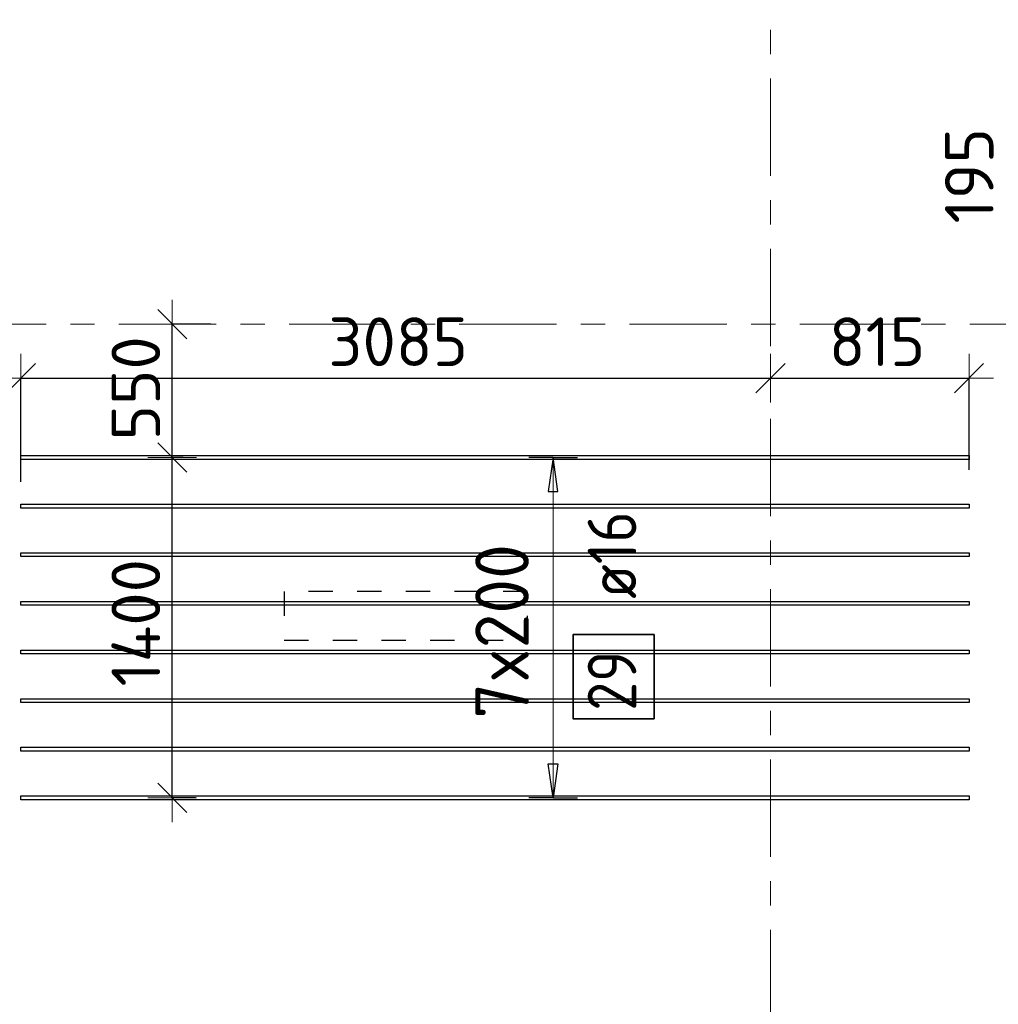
# Model space of a CAD drawing. Header units: metres. Extents: x -38 to 97, y -15 to 21.
# Tile 14 of 89: x 6 to 10, y 10 to 14. Entities that reach past the tile are written whole.
import ezdxf

# ---------------------------------------------------------------- set-up
doc = ezdxf.new("R2010")
doc.units = ezdxf.units.M
doc.header["$PDMODE"] = 65
for name, pattern in [('______11', [0.5, 0.4, -0.05, 0, -0.05]), ('______2', [0.0405, 0.03, -0.0105]), ('______5', [1.1, 0.8, -0.1, 0.1, -0.1])]:
    doc.linetypes.add(name, pattern=pattern)
doc.layers.add('XR$2$Осевая линия (1)', color=7, linetype='______5', lineweight=13)
doc.layers.add('XR$4$Размерная линия (1)', color=7, linetype='Continuous', lineweight=13)
doc.layers.add('XR$4$Арм.стержн.Доп. Арм верхн.зоны Х', color=7, linetype='Continuous', lineweight=35, true_color=0x8c8cff)
doc.layers.add('XR$5$Стена_ бетон несущ.', color=7, linetype='Continuous', lineweight=70, true_color=0xb4b496)
doc.styles.add('ISOCPEUR', font='txt')
doc.dimstyles.new('DIMSTYLE_3', dxfattribs={"dimtxt": 0.2, "dimasz": 0.2, "dimexe": 0, "dimexo": 0, "dimgap": 0.1, "dimtad": 2, "dimdec": 0, "dimlfac": 1000, "dimrnd": 5, "dimzin": 12, "dimdsep": 46, "dimtxsty": 'ISOCPEUR', "dimblk1": 'ALL_ML_STRICH', "dimblk2": 'ALL_ML_STRICH', "dimsah": 1, "dimcen": 0, "dimclrd": 7, "dimclre": 256, "dimclrt": 7, "dimadec": 0, "dimazin": 0, "dimtfac": 1, "dimtdec": 0, "dimtix": 1, "dimtmove": 2, "dimatfit": 3, "dimfxl": 0, "dimtzin": 0, "dimlwd": 0, "dimlwe": -3, "dimarcsym": 0})
doc.dimstyles.new('DIMSTYLE_33', dxfattribs={"dimtxt": 0.2, "dimasz": 0.2, "dimexe": 0, "dimexo": 0, "dimgap": 0.1, "dimtad": 2, "dimdec": 0, "dimlfac": 1000, "dimrnd": 5, "dimzin": 12, "dimdsep": 46, "dimtxsty": 'ISOCPEUR', "dimblk1": 'ALL_ML_STRICH', "dimblk2": 'ALL_ML_STRICH', "dimsah": 1, "dimcen": 0, "dimclrd": 7, "dimclre": 256, "dimclrt": 7, "dimadec": 0, "dimazin": 0, "dimtfac": 1, "dimtdec": 0, "dimtix": 1, "dimtmove": 2, "dimatfit": 3, "dimfxl": 0, "dimtvp": 1.2, "dimtzin": 0, "dimlwd": 0, "dimlwe": -3, "dimarcsym": 0})

# ---------------------------------------------------------------- blocks, each defined once
blk = doc.blocks.new('ALL_ML_STRICH')
at = {"color": 0, "linetype": 'ByBlock', "lineweight": -2}
for p, q in [((0, -0.5), (0, 0.5)), ((-0.3, -0.3), (0.3, 0.3)), ((-1, 0), (0.5, 0))]:
    blk.add_line(p, q, dxfattribs=at)
blk = doc.blocks.new('*D268')
at = {"layer": 'DEFPOINTS', "color": 7, "linetype": 'Continuous', "lineweight": 13, "transparency": 33554687}
for p in [(6.0667, 12.5776), (9.15, 12.5614), (6.0667, 12.1316)]:
    blk.add_point(p, dxfattribs=at)
at = {"layer": 'XR$4$Размерная линия (1)', "color": 9, "linetype": 'Continuous', "lineweight": -2, "true_color": 0xc7c7c7, "transparency": 33554687}
for p, q in [((6.0667, 12.1516), (6.0667, 12.5776)), ((9.15, 12.5776), (9.15, 12.5776))]:
    blk.add_line(p, q, dxfattribs=at)
at = {"layer": 'XR$4$Размерная линия (1)', "color": 7, "linetype": 'Continuous', "lineweight": -2, "transparency": 33554687}
blk.add_line((6.0667, 12.5776), (9.15, 12.5776), dxfattribs=at)
at = {"layer": 'XR$4$Размерная линия (1)', "color": 7, "linetype": 'Continuous', "lineweight": 13, "transparency": 33554687, "xscale": 0.2, "yscale": 0.2, "zscale": 0.2, "rotation": 180}
blk.add_blockref('ALL_ML_STRICH', (6.0667, 12.5776), dxfattribs=at)
at = {"layer": 'XR$4$Размерная линия (1)', "color": 7, "linetype": 'Continuous', "lineweight": 13, "transparency": 33554687, "xscale": 0.2, "yscale": 0.2, "zscale": 0.2}
blk.add_blockref('ALL_ML_STRICH', (9.15, 12.5776), dxfattribs=at)
at = {"layer": 'XR$4$Размерная линия (1)', "color": 7, "linetype": 'Continuous', "lineweight": 13, "transparency": 33554687, "insert": (7.6183, 12.7276), "char_height": 0.2, "width": 0.8, "attachment_point": 5, "style": 'ISOCPEUR'}
blk.add_mtext('\\A1;{3085}', dxfattribs=at)
blk = doc.blocks.new('*D269')
at = {"layer": 'DEFPOINTS', "color": 7, "linetype": 'Continuous', "lineweight": 13, "transparency": 33554687}
for p in [(9.15, 12.5776), (9.15, 12.5614), (9.9667, 12.1803)]:
    blk.add_point(p, dxfattribs=at)
at = {"layer": 'XR$4$Размерная линия (1)', "color": 9, "linetype": 'Continuous', "lineweight": -2, "true_color": 0xc7c7c7, "transparency": 33554687}
for p, q in [((9.15, 12.5776), (9.15, 12.5776)), ((9.9667, 12.2003), (9.9667, 12.5776))]:
    blk.add_line(p, q, dxfattribs=at)
at = {"layer": 'XR$4$Размерная линия (1)', "color": 7, "linetype": 'Continuous', "lineweight": -2, "transparency": 33554687}
blk.add_line((9.15, 12.5776), (9.9667, 12.5776), dxfattribs=at)
at = {"layer": 'XR$4$Размерная линия (1)', "color": 7, "linetype": 'Continuous', "lineweight": 13, "transparency": 33554687, "xscale": 0.2, "yscale": 0.2, "zscale": 0.2, "rotation": 180}
blk.add_blockref('ALL_ML_STRICH', (9.15, 12.5776), dxfattribs=at)
at = {"layer": 'XR$4$Размерная линия (1)', "color": 7, "linetype": 'Continuous', "lineweight": 13, "transparency": 33554687, "xscale": 0.2, "yscale": 0.2, "zscale": 0.2}
blk.add_blockref('ALL_ML_STRICH', (9.9667, 12.5776), dxfattribs=at)
at = {"layer": 'XR$4$Размерная линия (1)', "color": 7, "linetype": 'Continuous', "lineweight": 13, "transparency": 33554687, "insert": (9.5883, 12.7276), "char_height": 0.2, "width": 0.6, "attachment_point": 5, "style": 'ISOCPEUR'}
blk.add_mtext('\\A1;{815}', dxfattribs=at)
blk = doc.blocks.new('*D270')
at = {"layer": 'DEFPOINTS', "color": 7, "linetype": 'Continuous', "lineweight": 13, "transparency": 33554687}
for p in [(6.7543, 12.2519), (6.6893, 10.8519), (6.8049, 10.8519)]:
    blk.add_point(p, dxfattribs=at)
at = {"layer": 'XR$4$Размерная линия (1)', "color": 9, "linetype": 'Continuous', "lineweight": -2, "true_color": 0xc7c7c7, "transparency": 33554687}
for p, q in [((6.7343, 12.2519), (6.6893, 12.2519)), ((6.7849, 10.8519), (6.6893, 10.8519))]:
    blk.add_line(p, q, dxfattribs=at)
at = {"layer": 'XR$4$Размерная линия (1)', "color": 7, "linetype": 'Continuous', "lineweight": -2, "transparency": 33554687}
blk.add_line((6.6893, 10.8519), (6.6893, 12.2519), dxfattribs=at)
at = {"layer": 'XR$4$Размерная линия (1)', "color": 7, "linetype": 'Continuous', "lineweight": 13, "transparency": 33554687, "xscale": 0.2, "yscale": 0.2, "zscale": 0.2}
for p, rotation in [((6.6893, 12.2519), 90), ((6.6893, 10.8519), 270)]:
    blk.add_blockref('ALL_ML_STRICH', p, dxfattribs=dict(at, rotation=rotation))
at = {"layer": 'XR$4$Размерная линия (1)', "color": 7, "linetype": 'Continuous', "lineweight": 13, "transparency": 33554687, "insert": (6.5393, 11.5719), "char_height": 0.2, "width": 0.8, "attachment_point": 5, "rotation": 90, "style": 'ISOCPEUR'}
blk.add_mtext('\\A1;{1400}', dxfattribs=at)
blk = doc.blocks.new('*D271')
at = {"layer": 'DEFPOINTS', "color": 7, "linetype": 'Continuous', "lineweight": 13, "transparency": 33554687}
for p in [(6.8683, 12.8), (6.6893, 12.2519), (6.7543, 12.2519)]:
    blk.add_point(p, dxfattribs=at)
at = {"layer": 'XR$4$Размерная линия (1)', "color": 9, "linetype": 'Continuous', "lineweight": -2, "true_color": 0xc7c7c7, "transparency": 33554687}
for p, q in [((6.8483, 12.8), (6.6893, 12.8)), ((6.7343, 12.2519), (6.6893, 12.2519))]:
    blk.add_line(p, q, dxfattribs=at)
at = {"layer": 'XR$4$Размерная линия (1)', "color": 7, "linetype": 'Continuous', "lineweight": -2, "transparency": 33554687}
blk.add_line((6.6893, 12.2519), (6.6893, 12.8), dxfattribs=at)
at = {"layer": 'XR$4$Размерная линия (1)', "color": 7, "linetype": 'Continuous', "lineweight": 13, "transparency": 33554687, "xscale": 0.2, "yscale": 0.2, "zscale": 0.2}
for p, rotation in [((6.6893, 12.8), 90), ((6.6893, 12.2519), 270)]:
    blk.add_blockref('ALL_ML_STRICH', p, dxfattribs=dict(at, rotation=rotation))
at = {"layer": 'XR$4$Размерная линия (1)', "color": 7, "linetype": 'Continuous', "lineweight": 13, "transparency": 33554687, "insert": (6.5393, 12.536), "char_height": 0.2, "width": 0.6, "attachment_point": 5, "rotation": 90, "style": 'ISOCPEUR'}
blk.add_mtext('\\A1;{550}', dxfattribs=at)
blk = doc.blocks.new('*D593')
at = {"layer": 'DEFPOINTS', "color": 7, "linetype": 'Continuous', "lineweight": 13, "transparency": 33554687}
for p in [(10.8968, 13.1944), (10.3887, 13.0002), (10.8893, 13.0002)]:
    blk.add_point(p, dxfattribs=at)
at = {"layer": 'XR$4$Размерная линия (1)', "color": 9, "linetype": 'Continuous', "lineweight": -2, "true_color": 0xc7c7c7, "transparency": 33554687}
for p, q in [((10.8768, 13.1944), (10.3887, 13.1944)), ((10.8693, 13.0002), (10.3887, 13.0002))]:
    blk.add_line(p, q, dxfattribs=at)
at = {"layer": 'XR$4$Размерная линия (1)', "color": 7, "linetype": 'Continuous', "lineweight": -2, "transparency": 33554687}
blk.add_line((10.3887, 13.0002), (10.3887, 13.1944), dxfattribs=at)
at = {"layer": 'XR$4$Размерная линия (1)', "color": 7, "linetype": 'Continuous', "lineweight": 13, "transparency": 33554687, "xscale": 0.2, "yscale": 0.2, "zscale": 0.2}
for p, rotation in [((10.3887, 13.1944), 90), ((10.3887, 13.0002), 270)]:
    blk.add_blockref('ALL_ML_STRICH', p, dxfattribs=dict(at, rotation=rotation))
at = {"layer": 'XR$4$Размерная линия (1)', "color": 7, "linetype": 'Continuous', "lineweight": 13, "transparency": 33554687, "insert": (9.9675, 13.41), "char_height": 0.2, "width": 0.6, "attachment_point": 5, "rotation": 90, "style": 'ISOCPEUR'}
blk.add_mtext('\\A1;{195}', dxfattribs=at)

msp = doc.modelspace()

# ---------------------------------------------------------------- linework, layer by layer
at = {"layer": 'XR$2$Осевая линия (1)', "color": 253, "linetype": '______11', "lineweight": 13, "true_color": 0xa0a0a0, "transparency": 33554687}
for p, q in [((9.15, -3.39), (9.15, 19.78)), ((-2.63, 12.8), (62.6, 12.8))]:
    msp.add_line(p, q, dxfattribs=at)
at = {"layer": 'XR$4$Арм.стержн.Доп. Арм верхн.зоны Х', "color": 253, "linetype": 'Continuous', "lineweight": -3, "true_color": 0xa0a0a0, "transparency": 33554687}
for p, q in [((8.2556, 12.2519), (8.1556, 12.2519)), ((8.2556, 12.2519), (8.3556, 12.2519)), ((8.2556, 10.8519), (8.1556, 10.8519)), ((8.2556, 10.8519), (8.3556, 10.8519))]:
    msp.add_line(p, q, dxfattribs=at)
at = {"layer": 'XR$4$Арм.стержн.Доп. Арм верхн.зоны Х', "color": 7, "linetype": 'Continuous', "lineweight": 25, "transparency": 33554687}
for p, q in [((8.2556, 12.2519), (8.2356, 12.1119)), ((8.2756, 12.1119), (8.2556, 12.2519)), ((8.2356, 12.1119), (8.2756, 12.1119)), ((8.2556, 10.8519), (8.2356, 10.9919)), ((8.2356, 10.9919), (8.2756, 10.9919)), ((8.2756, 10.9919), (8.2556, 10.8519))]:
    msp.add_line(p, q, dxfattribs=at)
at = {"layer": 'XR$4$Арм.стержн.Доп. Арм верхн.зоны Х', "color": 7, "linetype": 'Continuous', "lineweight": 13, "transparency": 33554687}
for p, q in [((8.2556, 12.2519), (8.2556, 12.2519)), ((8.2556, 10.8519), (8.2556, 12.2519)), ((8.2556, 10.8519), (8.2556, 10.8519))]:
    msp.add_line(p, q, dxfattribs=at)
at = {"layer": 'XR$4$Арм.стержн.Доп. Арм верхн.зоны Х', "color": 7, "linetype": 'Continuous', "lineweight": 25, "transparency": 33554687}
for points in [[(9.9667, 12.2439), (6.0667, 12.2439), (6.0667, 12.2599), (9.9667, 12.2599), (9.9667, 12.2439)], [(9.9667, 12.0439), (6.0667, 12.0439), (6.0667, 12.0599), (9.9667, 12.0599), (9.9667, 12.0439)], [(9.9667, 11.8439), (6.0667, 11.8439), (6.0667, 11.8599), (9.9667, 11.8599), (9.9667, 11.8439)], [(9.9667, 11.6439), (6.0667, 11.6439), (6.0667, 11.6599), (9.9667, 11.6599), (9.9667, 11.6439)], [(9.9667, 11.4439), (6.0667, 11.4439), (6.0667, 11.4599), (9.9667, 11.4599), (9.9667, 11.4439)], [(9.9667, 11.2439), (6.0667, 11.2439), (6.0667, 11.2599), (9.9667, 11.2599), (9.9667, 11.2439)], [(9.9667, 11.0439), (6.0667, 11.0439), (6.0667, 11.0599), (9.9667, 11.0599), (9.9667, 11.0439)], [(9.9667, 10.8439), (6.0667, 10.8439), (6.0667, 10.8599), (9.9667, 10.8599), (9.9667, 10.8439)]]:
    msp.add_lwpolyline(points, dxfattribs=at)
at = {"layer": 'XR$4$Арм.стержн.Доп. Арм верхн.зоны Х', "color": 7, "linetype": 'Continuous', "lineweight": 35, "transparency": 33554687}
msp.add_lwpolyline([(8.6714, 11.177), (8.6714, 11.5237), (8.3381, 11.5237), (8.3381, 11.177), (8.6714, 11.177)], dxfattribs=at)
at = {"layer": 'XR$5$Стена_ бетон несущ.', "color": 253, "linetype": '______2', "lineweight": -3, "true_color": 0xa0a0a0, "transparency": 33554687}
for p, q in [((8.1499, 11.7), (7.1499, 11.7)), ((7.1499, 11.7), (7.1499, 11.5)), ((8.1499, 11.5), (8.1499, 11.7)), ((7.1499, 11.5), (8.1499, 11.5))]:
    msp.add_line(p, q, dxfattribs=at)

# ---------------------------------------------------------------- texts
at = {"layer": 'XR$4$Арм.стержн.Доп. Арм верхн.зоны Х', "color": 7, "linetype": 'Continuous', "lineweight": 25, "transparency": 33554687, "char_height": 0.2, "attachment_point": 7, "rotation": 90, "style": 'ISOCPEUR'}
for s, insert, width in [('\\W0.89; ø16 ', (8.5981, 11.557), 0.749105), ('\\W0.87;29', (8.5981, 11.2103), 0.367208)]:
    msp.add_mtext(s, dxfattribs=dict(at, insert=insert, width=width))
at = {"layer": 'XR$4$Арм.стержн.Доп. Арм верхн.зоны Х', "color": 7, "linetype": 'Continuous', "lineweight": 13, "transparency": 33554687, "insert": (8.1556, 11.1779), "char_height": 0.22, "width": 0.873359, "attachment_point": 7, "rotation": 90, "style": 'ISOCPEUR'}
msp.add_mtext('\\W0.95;7x200', dxfattribs=at)

# ---------------------------------------------------------------- dimensions: what is measured, and where the dimension line sits
at = {"layer": 'XR$4$Размерная линия (1)', "color": 7, "linetype": 'Continuous', "lineweight": 13, "transparency": 33554687}
for base, p1, p2, dimstyle, picture, middle in [((10.3887, 13.1944), (10.8693, 13.0002), (10.8768, 13.1944), 'DIMSTYLE_33', '*D593', (9.9675, 13.41)), ((6.6893, 12.8), (6.7343, 12.2519), (6.8483, 12.8), 'DIMSTYLE_33', '*D271', (6.5393, 12.536)), ((6.6893, 12.2519), (6.7849, 10.8519), (6.7343, 12.2519), 'DIMSTYLE_3', '*D270', (6.5393, 11.5719))]:
    dim = msp.add_linear_dim(base=base, p1=p1, p2=p2, angle=90, dimstyle=dimstyle, override={"dimpost": '<>', "dimclrd": 7, "dimclre": 9, "dimclrt": 7, "dimlwd": 0, "dimlwe": 65533}, dxfattribs=at)
    dim.commit()
    dim.dimension.update_dxf_attribs({"geometry": picture, "text_midpoint": middle, "dimtype": 160})
for base, p1, p2, picture, middle in [((9.15, 12.5776), (6.0667, 12.1516), (9.15, 12.5776), '*D268', (7.6183, 12.7276)), ((9.9667, 12.5776), (9.15, 12.5776), (9.9667, 12.2003), '*D269', (9.5883, 12.7276))]:
    dim = msp.add_linear_dim(base=base, p1=p1, p2=p2, dimstyle='DIMSTYLE_3', override={"dimpost": '<>', "dimclrd": 7, "dimclre": 9, "dimclrt": 7, "dimlwd": 0, "dimlwe": 65533}, dxfattribs=at)
    dim.commit()
    dim.dimension.update_dxf_attribs({"geometry": picture, "text_midpoint": middle, "dimtype": 160})

doc.saveas('drawing.dxf')
